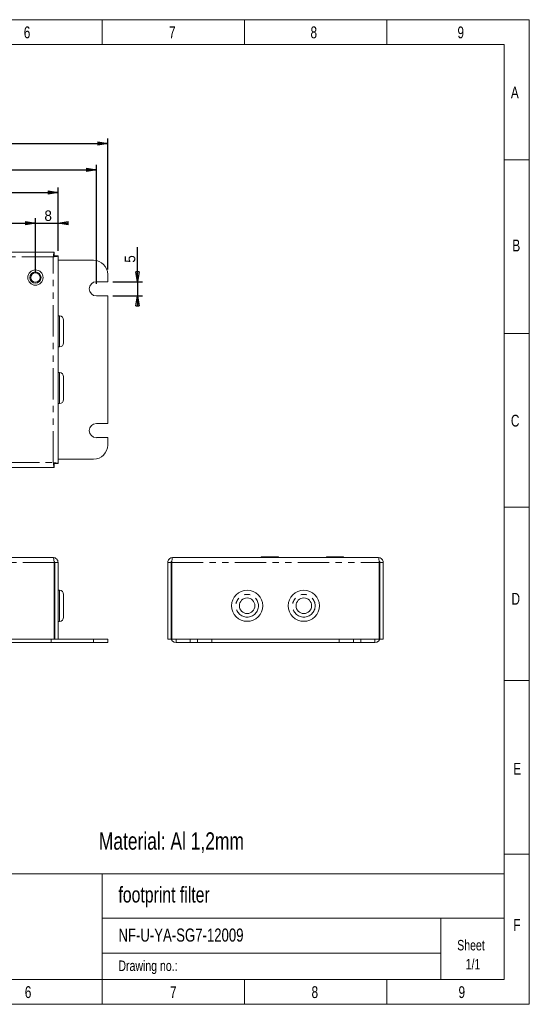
# Model space of a CAD drawing. Header units: millimetres. Extents: x 0 to 292, y 0 to 204.
# Tile 2 of 2: x 190 to 292, y 5 to 204. Entities that reach past the tile are written whole.
import ezdxf

# ---------------------------------------------------------------- set-up
doc = ezdxf.new("R2010")
doc.units = ezdxf.units.MM
doc.linetypes.add('PHANTOM', pattern=[12.7, 6.35, -1.27, 1.27, -1.27, 1.27, -1.27])
doc.layers.add('FORMAT', color=179, linetype='Continuous')
doc.layers.add('SLD-0', color=179, linetype='Continuous')
doc.styles.add('SLDTEXTSTYLE0', font='TXT', dxfattribs={"width": 0.75})
doc.styles.add('SLDTEXTSTYLE2', font='TXT', dxfattribs={"width": 0.96})
doc.dimstyles.new('SLDDIMSTYLE0', dxfattribs={"dimtxt": 2.116667, "dimasz": 3.302, "dimexe": 0, "dimexo": 0.0625, "dimgap": 0.529167, "dimtad": 1, "dimdec": 0, "dimlfac": 1.75, "dimrnd": 1e-09, "dimzin": 12, "dimdsep": 46, "dimtxsty": 'SLDTEXTSTYLE0', "dimblk1": 'NONE', "dimblk2": 'NONE', "dimsah": 1, "dimcen": 0.09, "dimadec": 0, "dimazin": 3, "dimtfac": 1, "dimtofl": 0, "dimtmove": 0, "dimatfit": 3, "dimldrblk": 'NONE', "dimfxl": 1, "dimfrac": 2, "dimtolj": 1, "dimtzin": 12, "dimarcsym": 0})
doc.dimstyles.new('SLDDIMSTYLE2', dxfattribs={"dimtxt": 2.116667, "dimasz": 3.302, "dimexe": 0, "dimexo": 0.0625, "dimgap": 0.529167, "dimtad": 1, "dimdec": 0, "dimlfac": 1.75, "dimrnd": 1e-09, "dimzin": 12, "dimdsep": 46, "dimtxsty": 'SLDTEXTSTYLE0', "dimblk1": 'NONE', "dimblk2": 'NONE', "dimsah": 1, "dimcen": 0.09, "dimadec": 0, "dimazin": 3, "dimtfac": 1, "dimtdec": 1, "dimtofl": 0, "dimtmove": 0, "dimatfit": 3, "dimldrblk": 'NONE', "dimfxl": 1, "dimfrac": 2, "dimtolj": 1, "dimtzin": 12, "dimarcsym": 0})

# ---------------------------------------------------------------- blocks, each defined once
blk = doc.blocks.new('_D_1')
at = {"layer": 'FORMAT'}
for p, q in [((101.37, 152.87), (101.37, 163.84)), ((101.37, 162.84), (103.37, 163.17)), ((103.37, 162.51), (101.37, 162.84)), ((101.37, 162.84), (103.37, 162.84)), ((101.37, 162.84), (192.8, 162.84)), ((103.37, 162.51), (103.37, 163.17)), ((190.8, 163.17), (192.8, 162.84)), ((190.8, 163.17), (190.8, 162.51)), ((192.8, 162.84), (190.8, 162.51)), ((192.8, 162.84), (190.8, 162.84)), ((192.8, 152.87), (192.8, 163.84))]:
    blk.add_line(p, q, dxfattribs=at)
at = {"layer": 'FORMAT', "insert": (145.12, 165.41), "char_height": 2.117, "attachment_point": 1, "style": 'SLDTEXTSTYLE2'}
blk.add_mtext('160', dxfattribs=at)
blk = doc.blocks.new('_None')
blk = doc.blocks.new('_D_2')
at = {"layer": 'FORMAT'}
for p, q in [((97.37, 157.23), (97.37, 170.01)), ((97.37, 169.01), (99.37, 169.35)), ((99.37, 168.68), (97.37, 169.01)), ((97.37, 169.01), (99.37, 169.01)), ((97.37, 169.01), (197.37, 169.01)), ((99.37, 168.68), (99.37, 169.35)), ((195.37, 169.35), (197.37, 169.01)), ((195.37, 169.35), (195.37, 168.68)), ((197.37, 169.01), (195.37, 168.68)), ((197.37, 169.01), (195.37, 169.01)), ((197.37, 157.23), (197.37, 170.01))]:
    blk.add_line(p, q, dxfattribs=at)
at = {"layer": 'FORMAT', "insert": (145.12, 171.58), "char_height": 2.117, "attachment_point": 1, "style": 'SLDTEXTSTYLE2'}
blk.add_mtext('175', dxfattribs=at)
blk = doc.blocks.new('_D_3')
at = {"layer": 'FORMAT'}
for p, q in [((90.8, 150.59), (90.8, 174.62)), ((90.8, 173.62), (92.8, 173.96)), ((92.8, 173.29), (90.8, 173.62)), ((90.8, 173.62), (92.8, 173.62)), ((90.8, 173.62), (205.08, 173.62)), ((92.8, 173.29), (92.8, 173.96)), ((203.08, 173.96), (205.08, 173.62)), ((203.08, 173.96), (203.08, 173.29)), ((205.08, 173.62), (203.08, 173.29)), ((205.08, 173.62), (203.08, 173.62)), ((205.08, 150.59), (205.08, 174.62))]:
    blk.add_line(p, q, dxfattribs=at)
at = {"layer": 'FORMAT', "insert": (145.12, 176.19), "char_height": 2.117, "attachment_point": 1, "style": 'SLDTEXTSTYLE2'}
blk.add_mtext('200', dxfattribs=at)
blk = doc.blocks.new('_D_4')
at = {"layer": 'FORMAT'}
for p, q in [((87.37, 153.5), (87.37, 179.93)), ((87.37, 178.93), (89.37, 179.26)), ((89.37, 178.59), (87.37, 178.93)), ((87.37, 178.93), (89.37, 178.93)), ((87.37, 178.93), (207.37, 178.93)), ((89.37, 178.59), (89.37, 179.26)), ((205.37, 179.26), (207.37, 178.93)), ((205.37, 179.26), (205.37, 178.59)), ((207.37, 178.93), (205.37, 178.59)), ((207.37, 178.93), (205.37, 178.93)), ((207.37, 153.5), (207.37, 179.93))]:
    blk.add_line(p, q, dxfattribs=at)
at = {"layer": 'FORMAT', "insert": (145.12, 181.5), "char_height": 2.117, "attachment_point": 1, "style": 'SLDTEXTSTYLE2'}
blk.add_mtext('210', dxfattribs=at)
blk = doc.blocks.new('_D_6')
at = {"layer": 'FORMAT'}
for p, q in [((190.8, 163.17), (192.8, 162.84)), ((190.8, 163.17), (190.8, 162.51)), ((192.8, 162.84), (190.8, 162.51)), ((192.8, 162.84), (190.8, 162.84)), ((192.8, 162.84), (190.8, 162.84)), ((192.8, 152.87), (192.8, 163.84)), ((192.8, 162.84), (197.37, 162.84)), ((197.37, 157.23), (197.37, 163.84)), ((197.37, 162.84), (199.37, 163.17)), ((199.37, 162.51), (197.37, 162.84)), ((197.37, 162.84), (199.37, 162.84)), ((197.37, 162.84), (199.37, 162.84)), ((199.37, 162.51), (199.37, 163.17))]:
    blk.add_line(p, q, dxfattribs=at)
at = {"layer": 'FORMAT', "insert": (194.61, 165.41), "char_height": 2.12, "attachment_point": 1, "style": 'SLDTEXTSTYLE2'}
blk.add_mtext('8', dxfattribs=at)
blk = doc.blocks.new('_D_11')
at = {"layer": 'FORMAT'}
for p, q in [((213.37, 151.01), (213.37, 158.01)), ((213.37, 151.01), (213.04, 153.01)), ((213.71, 153.01), (213.04, 153.01)), ((213.71, 153.01), (213.37, 151.01)), ((213.37, 151.01), (213.37, 153.01)), ((208.37, 151.01), (214.37, 151.01)), ((213.37, 151.01), (213.37, 148.16)), ((208.37, 148.16), (214.37, 148.16)), ((213.04, 146.16), (213.37, 148.16)), ((213.37, 148.16), (213.71, 146.16)), ((213.37, 148.16), (213.37, 146.16)), ((213.37, 148.16), (213.37, 146.16)), ((213.04, 146.16), (213.71, 146.16))]:
    blk.add_line(p, q, dxfattribs=at)
at = {"layer": 'FORMAT', "insert": (210.8, 154.86), "char_height": 2.12, "attachment_point": 1, "rotation": 90, "style": 'SLDTEXTSTYLE2'}
blk.add_mtext('5', dxfattribs=at)
blk = doc.blocks.new('SW_NOTE_1')
at = {"color": 0, "linetype": 'Continuous', "lineweight": 0, "char_height": 2.117, "attachment_point": 2, "style": 'SLDTEXTSTYLE0'}
for s, insert in [('Sheet', (3.8, 2.73)), ('1/1', (4.2, -1.09))]:
    blk.add_mtext(s, dxfattribs=dict(at, insert=insert))

msp = doc.modelspace()

# ---------------------------------------------------------------- linework, layer by layer
at = {"color": 8, "linetype": 'Continuous', "lineweight": 18}
for p, q in [((5.42, 203.87), (292.36, 203.87)), ((206.26, 203.87), (206.26, 198.87)), ((234.96, 203.87), (234.96, 198.87)), ((263.66, 203.87), (263.66, 198.87)), ((292.36, 203.87), (292.36, 5.3)), ((10.49, 198.87), (287.3, 198.87)), ((287.3, 10.3), (287.3, 198.87)), ((287.3, 175.59), (292.36, 175.59)), ((287.3, 140.59), (292.36, 140.59)), ((287.3, 105.59), (292.36, 105.59)), ((287.3, 70.59), (292.36, 70.59)), ((287.3, 35.59), (292.36, 35.59)), ((10.49, 31.63), (287.3, 31.63)), ((206.26, 31.63), (206.26, 10.3)), ((206.26, 22.67), (287.3, 22.67)), ((274.51, 22.67), (274.51, 10.3)), ((206.26, 15.62), (274.51, 15.62)), ((10.49, 10.3), (287.3, 10.3)), ((206.26, 10.3), (206.26, 5.3)), ((234.96, 10.3), (234.96, 5.3)), ((263.66, 10.3), (263.66, 5.3)), ((5.42, 5.3), (292.36, 5.3))]:
    msp.add_line(p, q, dxfattribs=at)
at = {"layer": 'SLD-0', "color": 179, "linetype": 'Continuous', "lineweight": 18}
for p, q in [((196.58, 157.01), (98.15, 157.01)), ((196.58, 157.01), (196.58, 156.33)), ((197.37, 156.23), (196.68, 156.23)), ((197.37, 114.37), (197.37, 156.23)), ((204.51, 155.36), (197.37, 155.36)), ((207.37, 151.01), (205.08, 151.01)), ((207.37, 151.01), (207.37, 152.5)), ((205.08, 148.16), (207.37, 148.16)), ((207.37, 122.44), (207.37, 148.16)), ((197.62, 144.16), (197.37, 144.16)), ((198.48, 143.3), (198.48, 138.73)), ((197.37, 137.87), (197.62, 137.87)), ((197.62, 132.73), (197.37, 132.73)), ((198.48, 131.87), (198.48, 127.3)), ((197.37, 126.44), (197.62, 126.44)), ((207.37, 122.44), (205.08, 122.44)), ((205.08, 119.59), (207.37, 119.59)), ((207.37, 118.1), (207.37, 119.59)), ((197.37, 115.24), (204.51, 115.24)), ((196.58, 113.59), (98.15, 113.59)), ((196.58, 113.59), (196.58, 114.27)), ((197.37, 114.37), (196.68, 114.37)), ((98.34, 95.39), (196.4, 95.39)), ((220.45, 95.39), (261.94, 95.39)), ((238.34, 95.56), (238.34, 95.39)), ((241.77, 95.56), (238.34, 95.56)), ((241.77, 95.39), (241.77, 95.56)), ((251.48, 95.56), (251.48, 95.39)), ((254.91, 95.56), (251.48, 95.56)), ((254.91, 95.39), (254.91, 95.56)), ((196.58, 78.93), (196.58, 94.42)), ((197.37, 94.42), (196.68, 94.42)), ((196.68, 94.42), (196.68, 78.93)), ((197.37, 94.42), (197.37, 78.93)), ((219.48, 94.42), (220.17, 94.42)), ((219.48, 78.93), (219.48, 94.42)), ((220.17, 94.42), (220.17, 78.93)), ((220.27, 94.42), (220.27, 78.93)), ((262.12, 94.42), (262.12, 78.93)), ((262.91, 94.42), (262.22, 94.42)), ((262.22, 94.42), (262.22, 78.93)), ((262.91, 94.42), (262.91, 78.93)), ((196.68, 87.96), (196.58, 87.96)), ((197.62, 88.82), (197.37, 88.82)), ((198.48, 87.96), (198.48, 85.68)), ((198.48, 85.68), (198.48, 83.39)), ((220.17, 83.5), (220.27, 83.5)), ((262.22, 83.5), (262.12, 83.5)), ((196.58, 83.39), (196.68, 83.39)), ((197.37, 82.53), (197.62, 82.53)), ((196.58, 78.93), (98.15, 78.93)), ((195.94, 78.25), (98.8, 78.25)), ((195.94, 78.93), (195.94, 78.25)), ((195.94, 78.25), (204.51, 78.25)), ((196.58, 78.93), (196.68, 78.93)), ((196.68, 78.93), (197.37, 78.93)), ((197.37, 78.93), (204.51, 78.93)), ((204.51, 78.93), (207.37, 78.93)), ((207.37, 78.25), (204.51, 78.25)), ((207.37, 78.93), (207.37, 78.25)), ((220.17, 78.93), (219.48, 78.93)), ((221.14, 78.93), (220.27, 78.93)), ((221.14, 78.25), (221.14, 78.93)), ((221.14, 78.93), (224, 78.93)), ((224, 78.25), (221.14, 78.25)), ((224, 78.93), (225.48, 78.93)), ((224, 78.25), (225.48, 78.25)), ((225.48, 78.25), (225.48, 78.93)), ((228.34, 78.93), (225.48, 78.93)), ((228.34, 78.25), (225.48, 78.25)), ((228.34, 78.25), (228.34, 78.93)), ((228.34, 78.93), (254.05, 78.93)), ((228.34, 78.25), (254.05, 78.25)), ((254.05, 78.25), (254.05, 78.93)), ((256.91, 78.93), (254.05, 78.93)), ((256.91, 78.25), (254.05, 78.25)), ((256.91, 78.25), (256.91, 78.93)), ((256.91, 78.93), (258.4, 78.93)), ((256.91, 78.25), (258.4, 78.25)), ((258.4, 78.93), (261.25, 78.93)), ((261.25, 78.25), (258.4, 78.25)), ((261.25, 78.93), (261.25, 78.25)), ((262.12, 78.93), (261.25, 78.93)), ((262.22, 78.93), (262.91, 78.93))]:
    msp.add_line(p, q, dxfattribs=at)
at = {"layer": 'SLD-0', "color": 8, "linetype": 'PHANTOM', "lineweight": 18}
for p, q in [((196.4, 156.04), (98.34, 156.04)), ((196.4, 114.56), (196.4, 156.04)), ((197.62, 137.87), (197.62, 144.16)), ((197.62, 126.44), (197.62, 132.73)), ((98.34, 114.56), (196.4, 114.56)), ((196.58, 94.42), (98.15, 94.42)), ((220.27, 94.42), (262.12, 94.42)), ((197.62, 85.68), (197.62, 88.82)), ((197.62, 82.53), (197.62, 85.68)), ((204.51, 78.25), (204.51, 78.93)), ((220.27, 79.22), (220.17, 79.22)), ((224, 78.93), (224, 78.25)), ((258.4, 78.25), (258.4, 78.93)), ((262.12, 79.22), (262.22, 79.22))]:
    msp.add_line(p, q, dxfattribs=at)
at = {"layer": 'SLD-0', "color": 179, "linetype": 'Continuous', "lineweight": 18}
for centre, radius in [((192.8, 151.87), 1.54), ((192.8, 151.87), 1.54), ((192.8, 151.87), 1.14), ((192.8, 151.87), 0.943), ((235.48, 85.68), 3.14), ((246.91, 85.68), 3.14), ((235.48, 85.68), 1.57), ((246.91, 85.68), 1.57)]:
    msp.add_circle(centre, radius, dxfattribs=at)
at = {"layer": 'SLD-0', "color": 8, "linetype": 'PHANTOM', "lineweight": 18}
for centre in [(235.48, 85.68), (246.91, 85.68)]:
    msp.add_circle(centre, 2.29, dxfattribs=at)
at = {"layer": 'SLD-0', "color": 179, "linetype": 'Continuous', "lineweight": 18}
for centre, radius, start, end in [((204.51, 152.5), 2.86, 0, 90), ((205.08, 149.59), 1.43, 90, 270), ((197.62, 143.3), 0.857, 0, 90), ((197.62, 138.73), 0.857, 270, 0), ((197.62, 131.87), 0.857, 0, 90), ((197.62, 127.3), 0.857, 270, 0), ((205.08, 121.01), 1.43, 90, 270), ((204.51, 118.1), 2.86, 270, 0), ((197.62, 87.96), 0.857, 0, 90), ((197.62, 83.39), 0.857, 270, 0), ((221.14, 79.22), 0.971, 180, 270), ((261.25, 79.22), 0.971, 270, 0)]:
    msp.add_arc(centre, radius, start, end, dxfattribs=at)
for points in [[(196.58, 157.01), (196.56, 157), (196.53, 156.97), (196.49, 156.75), (196.44, 156.42), (196.41, 156.17), (196.4, 156.04)], [(196.58, 156.33), (196.56, 156.32), (196.53, 156.32), (196.49, 156.25), (196.44, 156.16), (196.41, 156.08), (196.4, 156.04)], [(196.4, 156.04), (196.52, 156.06), (196.78, 156.09), (197.1, 156.14), (197.32, 156.18), (197.35, 156.21), (197.37, 156.23)], [(196.4, 156.04), (196.43, 156.06), (196.51, 156.09), (196.6, 156.14), (196.67, 156.18), (196.68, 156.21), (196.68, 156.23)], [(197.37, 114.37), (197.35, 114.39), (197.32, 114.42), (197.1, 114.46), (196.78, 114.51), (196.52, 114.54), (196.4, 114.56)], [(196.4, 114.56), (196.41, 114.43), (196.44, 114.18), (196.49, 113.85), (196.53, 113.63), (196.56, 113.6), (196.58, 113.59)], [(196.4, 114.56), (196.41, 114.52), (196.44, 114.44), (196.49, 114.35), (196.53, 114.28), (196.56, 114.28), (196.58, 114.27)], [(196.68, 114.37), (196.68, 114.39), (196.67, 114.42), (196.6, 114.46), (196.51, 114.51), (196.43, 114.54), (196.4, 114.56)], [(196.4, 95.39), (196.41, 95.38), (196.44, 95.35), (196.49, 95.12), (196.53, 94.8), (196.56, 94.55), (196.58, 94.42)], [(197.37, 94.42), (197.35, 94.55), (197.32, 94.8), (197.1, 95.12), (196.78, 95.35), (196.52, 95.38), (196.4, 95.39)], [(220.45, 95.39), (220.32, 95.38), (220.07, 95.35), (219.75, 95.12), (219.52, 94.8), (219.5, 94.55), (219.48, 94.42)], [(220.27, 94.42), (220.28, 94.55), (220.31, 94.8), (220.36, 95.12), (220.41, 95.35), (220.44, 95.38), (220.45, 95.39)], [(261.94, 95.39), (261.95, 95.38), (261.98, 95.35), (262.03, 95.12), (262.08, 94.8), (262.11, 94.55), (262.12, 94.42)], [(262.91, 94.42), (262.89, 94.55), (262.87, 94.8), (262.64, 95.12), (262.32, 95.35), (262.07, 95.38), (261.94, 95.39)]]:
    msp.add_open_spline(points, degree=3, dxfattribs=at)
for points, knots in [([(196.68, 94.42), (196.68, 94.46), (196.67, 94.53), (196.62, 94.61), (196.57, 94.64), (196.55, 94.65)], [0, 0, 0, 0, 0.40014, 0.800279, 1, 1, 1, 1]), ([(220.3, 94.65), (220.28, 94.64), (220.23, 94.61), (220.18, 94.53), (220.17, 94.46), (220.17, 94.42)], [0, 0, 0, 0, 0.199721, 0.59986, 1, 1, 1, 1]), ([(262.22, 94.42), (262.22, 94.46), (262.21, 94.53), (262.16, 94.61), (262.11, 94.64), (262.09, 94.65)], [0, 0, 0, 0, 0.40014, 0.800279, 1, 1, 1, 1])]:
    msp.add_open_spline(points, degree=3, knots=knots, dxfattribs=at)

# ---------------------------------------------------------------- block references
at = {"color": 7, "linetype": 'Continuous', "lineweight": 0}
msp.add_blockref('SW_NOTE_1', (276.81, 15.56), dxfattribs=at)

# ---------------------------------------------------------------- texts
at = {"color": 8, "linetype": 'Continuous', "lineweight": 0, "char_height": 2.38, "attachment_point": 1, "style": 'SLDTEXTSTYLE0'}
for s, insert in [('6', (190.45, 202.51)), ('8', (248.25, 202.51)), ('9', (277.88, 202.51)), ('7', (219.71, 202.51)), ('A', (288.65, 190.39)), ('B', (288.95, 159.52)), ('C', (288.65, 124.2)), ('D', (288.77, 88.28)), ('E', (289.14, 54)), ('F', (289.14, 22.49)), ('6', (190.66, 8.95)), ('7', (219.92, 8.95)), ('8', (248.46, 8.95)), ('9', (278.09, 8.95))]:
    msp.add_mtext(s, dxfattribs=dict(at, insert=insert))
at = {"color": 7, "linetype": 'Continuous', "lineweight": 0, "attachment_point": 1, "style": 'SLDTEXTSTYLE0'}
for s, insert, char_height in [('footprint filter', (209.53, 29.01), 3.175), ('NF-U-YA-SG7-12009', (209.53, 20.59), 2.6458), ('Drawing no.:', (209.53, 14.14), 2.1167)]:
    msp.add_mtext(s, dxfattribs=dict(at, insert=insert, char_height=char_height))
at = {"layer": 'FORMAT', "color": 7, "insert": (205.58, 39.99), "char_height": 3.5, "attachment_point": 1, "style": 'SLDTEXTSTYLE0'}
msp.add_mtext('Material: Al 1,2mm', dxfattribs=at)

# ---------------------------------------------------------------- dimensions: what is measured, and where the dimension line sits
at = {"layer": 'FORMAT'}
for base, p1, p2, picture, middle in [((87.37, 178.93), (207.37, 152.5), (87.37, 152.5), '_D_4', (147.47, 178.93)), ((90.8, 173.62), (205.08, 149.59), (90.8, 149.59), '_D_3', (147.47, 173.62)), ((97.37, 169.01), (197.37, 156.23), (97.37, 156.23), '_D_2', (147.47, 169.01)), ((101.37, 162.84), (192.8, 151.87), (101.37, 151.87), '_D_1', (147.47, 162.84)), ((192.8, 162.84), (197.37, 156.23), (192.8, 151.87), '_D_6', (195.39, 162.84))]:
    dim = msp.add_linear_dim(base=base, p1=p1, p2=p2, dimstyle='SLDDIMSTYLE0', dxfattribs=at)
    dim.commit()
    dim.dimension.update_dxf_attribs({"geometry": picture, "text_midpoint": middle, "dimtype": 160})
dim = msp.add_linear_dim(base=(213.37, 151.01), p1=(207.37, 148.16), p2=(207.37, 151.01), angle=90, dimstyle='SLDDIMSTYLE2', dxfattribs=at)
dim.commit()
dim.dimension.update_dxf_attribs({"geometry": '_D_11', "text_midpoint": (213.37, 155.64), "dimtype": 160})

doc.saveas('drawing.dxf')
